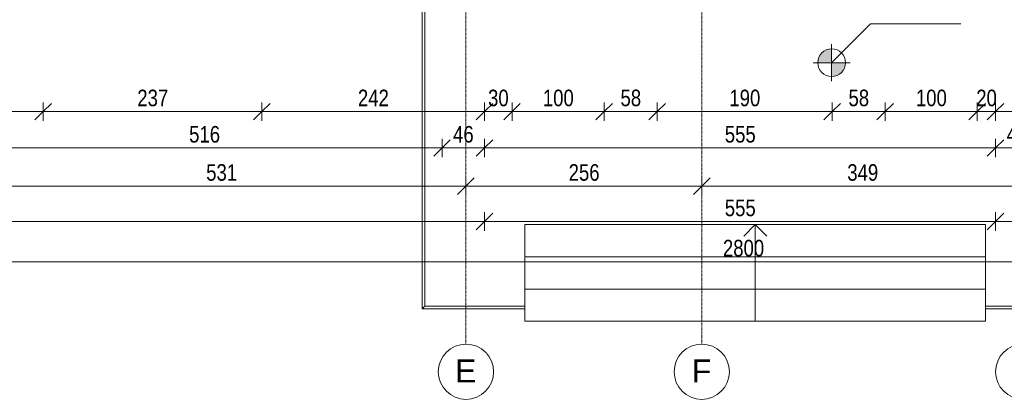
# Model space of a CAD drawing. Header units: centimetres. Extents: x 14727 to 18351, y -10882 to -8514.
# Tile 2 of 20: x 15735 to 16804, y -10882 to -10469. Entities that reach past the tile are written whole.
import ezdxf

# ---------------------------------------------------------------- set-up
doc = ezdxf.new("R2010")
doc.units = ezdxf.units.CM
doc.linetypes.add('Linia siatki', pattern=[0.9925, 0.47, -0.2175, 0.0875, -0.2175])
doc.linetypes.add('Ponad', pattern=[0.396875, 0.238125, -0.15875])
for name, color, linetype, lineweight in [('A-ANNO-DIMS', 211, 'Continuous', 9), ('A-ANNO-DIMS-100', 211, 'Continuous', 9), ('A-FLOR', 192, 'Continuous', 9), ('A-FLOR-HRAL', 11, 'Continuous', 9), ('G-ANNO-DIMS', 111, 'Continuous', 9), ('S-GRID', 1, 'Continuous', 9), ('S-GRID-IDEN', 1, 'Continuous', 9), ('S-STRS', 31, 'Continuous', 9), ('S-STRS-ANNO', 31, 'Continuous', 9)]:
    doc.layers.add(name, color=color, linetype=linetype, lineweight=lineweight)
doc.styles.add('Arial', font='arial.ttf', dxfattribs={"height": 25})
doc.styles.add('Arial_3', font='arial.ttf', dxfattribs={"width": 0.8, "height": 18})
doc.dimstyles.new('Przekątna_-_1_8_mm_Arial', dxfattribs={"dimscale": 30.48, "dimtxt": 18.364669, "dimasz": 0.590551, "dimexe": 0.328084, "dimexo": 0.0625, "dimgap": 0.016404, "dimtad": 1, "dimdec": 0, "dimdsep": 46, "dimtxsty": 'Arial_3', "dimblk1": 'OBLIQUE', "dimblk2": 'OBLIQUE', "dimsah": 1, "dimcen": 0.09, "dimazin": 0, "dimtfac": 1, "dimtdec": 4, "dimtix": 1, "dimtmove": 0, "dimatfit": 3, "dimfxl": 0.328084, "dimfxlon": 1, "dimtvp": 1, "dimtolj": 1, "dimtzin": 0, "dimarcsym": 2})

# ---------------------------------------------------------------- blocks, each defined once
blk = doc.blocks.new('Poręcz - Poręcz-564469-3b_Poziom parteru inwentaryzacja')
at = {"layer": 'A-FLOR-HRAL'}
for p, q in [((16172.1, -10415.5), (16172.1, -10783.2)), ((16175.1, -10780.2), (16175.1, -10415.5)), ((16172.1, -10783.2), (16283.6, -10783.2)), ((16283.6, -10780.2), (16175.1, -10780.2)), ((16283.6, -10783.2), (16283.6, -10780.2))]:
    blk.add_line(p, q, dxfattribs=at)
blk.add_open_spline([(16172.1, -10783.2), (16172.1, -10783.2), (16172.1, -10783.2), (16172.2, -10783.1), (16172.3, -10783), (16172.4, -10782.9), (16172.5, -10782.8), (16172.6, -10782.8), (16172.7, -10782.6), (16172.8, -10782.5), (16173, -10782.4), (16173, -10782.3), (16173.1, -10782.2), (16173.2, -10782.1), (16173.3, -10782), (16173.4, -10781.9), (16173.5, -10781.8), (16173.6, -10781.7), (16173.7, -10781.6), (16173.8, -10781.5), (16173.9, -10781.4), (16174, -10781.3), (16174.1, -10781.2), (16174.2, -10781.1), (16174.3, -10781.1), (16174.4, -10781), (16174.5, -10780.9), (16174.6, -10780.8), (16174.7, -10780.7), (16174.8, -10780.6), (16174.8, -10780.5), (16174.9, -10780.4), (16175, -10780.3), (16175.1, -10780.2), (16175.1, -10780.2), (16175.1, -10780.2)], degree=3, knots=[0, 0, 0, 0, 0.083333, 0.125, 0.166667, 0.208333, 0.229167, 0.25, 0.291667, 0.333333, 0.354167, 0.375, 0.395833, 0.416667, 0.4375, 0.458333, 0.479167, 0.5, 0.520833, 0.541667, 0.5625, 0.583333, 0.604167, 0.625, 0.645833, 0.666667, 0.6875, 0.708333, 0.75, 0.770833, 0.791667, 0.833333, 0.875, 0.916667, 1, 1, 1, 1], dxfattribs=at)
blk = doc.blocks.new('Poręcz - Poręcz-564848-3b_Poziom parteru inwentaryzacja')
at = {"layer": 'A-FLOR-HRAL'}
for p, q in [((16893.1, -10415.5), (16893.1, -10780.2)), ((16896.1, -10783.2), (16896.1, -10415.5)), ((16893.1, -10780.2), (16783.6, -10780.2)), ((16783.6, -10780.2), (16783.6, -10783.2)), ((16783.6, -10783.2), (16896.1, -10783.2))]:
    blk.add_line(p, q, dxfattribs=at)
blk.add_open_spline([(16896.1, -10783.2), (16896.1, -10783.2), (16896.1, -10783.2), (16896, -10783.1), (16895.9, -10783), (16895.8, -10782.9), (16895.8, -10782.8), (16895.7, -10782.8), (16895.5, -10782.6), (16895.4, -10782.5), (16895.3, -10782.4), (16895.2, -10782.3), (16895.1, -10782.2), (16895, -10782.1), (16894.9, -10782), (16894.8, -10781.9), (16894.7, -10781.8), (16894.6, -10781.7), (16894.5, -10781.6), (16894.4, -10781.5), (16894.3, -10781.4), (16894.2, -10781.3), (16894.1, -10781.2), (16894, -10781.1), (16894, -10781.1), (16893.9, -10781), (16893.8, -10780.9), (16893.7, -10780.8), (16893.6, -10780.7), (16893.5, -10780.6), (16893.4, -10780.5), (16893.3, -10780.4), (16893.2, -10780.3), (16893.1, -10780.2), (16893.1, -10780.2), (16893.1, -10780.2)], degree=3, knots=[0, 0, 0, 0, 0.083333, 0.125, 0.166667, 0.208333, 0.229167, 0.25, 0.291667, 0.333333, 0.354167, 0.375, 0.395833, 0.416667, 0.4375, 0.458333, 0.479167, 0.5, 0.520833, 0.541667, 0.5625, 0.583333, 0.604167, 0.625, 0.645833, 0.666667, 0.6875, 0.708333, 0.75, 0.770833, 0.791667, 0.833333, 0.875, 0.916667, 1, 1, 1, 1], dxfattribs=at)
blk = doc.blocks.new('Siatka - M_Symbol siatki - okrąg-11506-3b_Poziom parteru inwentaryzacja')
at = {"layer": 'S-GRID-IDEN'}
blk.add_circle((0, 0), 0.3, dxfattribs=at)
blk = doc.blocks.new('DIMBLOCK41-3b_Poziom parteru inwentaryzacja')
at = {"layer": 'A-ANNO-DIMS-100'}
for p, q in [((15583.1, -10568.9), (15583.1, -10558.9)), ((15583.1, -10568.9), (15592.1, -10559.9)), ((15760.6, -10568.9), (15760.6, -10558.9)), ((15760.6, -10568.9), (15769.6, -10559.9)), ((15583.1, -10568.9), (15574.1, -10577.9)), ((15583.1, -10568.9), (15760.6, -10568.9)), ((15583.1, -10568.9), (15583.1, -10578.9)), ((15760.6, -10568.9), (15751.6, -10577.9)), ((15760.6, -10568.9), (15760.6, -10578.9))]:
    blk.add_line(p, q, dxfattribs=at)
at = {"layer": 'A-ANNO-DIMS-100', "color": 0, "insert": (15655.3, -10545), "char_height": 18, "width": 39.668, "attachment_point": 1, "line_spacing_factor": 0.941778, "style": 'Arial_3'}
blk.add_mtext('178', dxfattribs=at)
blk = doc.blocks.new('_Oblique')
at = {"color": 0, "linetype": 'ByBlock', "lineweight": -2}
blk.add_line((-0.5, -0.5), (0.5, 0.5), dxfattribs=at)
blk = doc.blocks.new('DIMBLOCK42-3b_Poziom parteru inwentaryzacja')
at = {"layer": 'A-ANNO-DIMS-100'}
for p, q in [((15760.6, -10568.9), (15760.6, -10558.9)), ((15760.6, -10568.9), (15769.6, -10559.9)), ((15998.1, -10568.9), (15998.1, -10558.9)), ((15998.1, -10568.9), (16007.1, -10559.9)), ((15760.6, -10568.9), (15751.6, -10577.9)), ((15760.6, -10568.9), (15998.1, -10568.9)), ((15760.6, -10568.9), (15760.6, -10578.9)), ((15998.1, -10568.9), (15989.1, -10577.9)), ((15998.1, -10568.9), (15998.1, -10578.9))]:
    blk.add_line(p, q, dxfattribs=at)
at = {"layer": 'A-ANNO-DIMS-100', "color": 0, "insert": (15862.8, -10545), "char_height": 18, "width": 39.668, "attachment_point": 1, "line_spacing_factor": 0.941778, "style": 'Arial_3'}
blk.add_mtext('237', dxfattribs=at)
blk = doc.blocks.new('DIMBLOCK43-3b_Poziom parteru inwentaryzacja')
at = {"layer": 'A-ANNO-DIMS-100'}
for p, q in [((15998.1, -10568.9), (15998.1, -10558.9)), ((15998.1, -10568.9), (16007.1, -10559.9)), ((16239.6, -10568.9), (16239.6, -10558.9)), ((16239.6, -10568.9), (16248.6, -10559.9)), ((15998.1, -10568.9), (15989.1, -10577.9)), ((15998.1, -10568.9), (16239.6, -10568.9)), ((15998.1, -10568.9), (15998.1, -10578.9)), ((16239.6, -10568.9), (16230.6, -10577.9)), ((16239.6, -10568.9), (16239.6, -10578.9))]:
    blk.add_line(p, q, dxfattribs=at)
at = {"layer": 'A-ANNO-DIMS-100', "color": 0, "insert": (16102.3, -10545), "char_height": 18, "width": 39.668, "attachment_point": 1, "line_spacing_factor": 0.941778, "style": 'Arial_3'}
blk.add_mtext('242', dxfattribs=at)
blk = doc.blocks.new('DIMBLOCK44-3b_Poziom parteru inwentaryzacja')
at = {"layer": 'A-ANNO-DIMS-100'}
for p, q in [((16239.6, -10568.9), (16239.6, -10558.9)), ((16239.6, -10568.9), (16248.6, -10559.9)), ((16269.6, -10568.9), (16269.6, -10558.9)), ((16269.6, -10568.9), (16278.6, -10559.9)), ((16239.6, -10568.9), (16230.6, -10577.9)), ((16239.6, -10568.9), (16269.6, -10568.9)), ((16239.6, -10568.9), (16239.6, -10578.9)), ((16269.6, -10568.9), (16260.6, -10577.9)), ((16269.6, -10568.9), (16269.6, -10578.9))]:
    blk.add_line(p, q, dxfattribs=at)
at = {"layer": 'A-ANNO-DIMS-100', "color": 0, "insert": (16243.6, -10545), "char_height": 18, "width": 26.445, "attachment_point": 1, "line_spacing_factor": 0.941778, "style": 'Arial_3'}
blk.add_mtext('30', dxfattribs=at)
blk = doc.blocks.new('DIMBLOCK45-3b_Poziom parteru inwentaryzacja')
at = {"layer": 'A-ANNO-DIMS-100'}
for p, q in [((16269.6, -10568.9), (16269.6, -10558.9)), ((16269.6, -10568.9), (16278.6, -10559.9)), ((16369.6, -10568.9), (16369.6, -10558.9)), ((16369.6, -10568.9), (16378.6, -10559.9)), ((16269.6, -10568.9), (16260.6, -10577.9)), ((16269.6, -10568.9), (16369.6, -10568.9)), ((16269.6, -10568.9), (16269.6, -10578.9)), ((16369.6, -10568.9), (16360.6, -10577.9)), ((16369.6, -10568.9), (16369.6, -10578.9))]:
    blk.add_line(p, q, dxfattribs=at)
at = {"layer": 'A-ANNO-DIMS-100', "color": 0, "insert": (16303.1, -10545), "char_height": 18, "width": 39.668, "attachment_point": 1, "line_spacing_factor": 0.941778, "style": 'Arial_3'}
blk.add_mtext('100', dxfattribs=at)
blk = doc.blocks.new('DIMBLOCK46-3b_Poziom parteru inwentaryzacja')
at = {"layer": 'A-ANNO-DIMS-100'}
for p, q in [((16369.6, -10568.9), (16369.6, -10558.9)), ((16369.6, -10568.9), (16378.6, -10559.9)), ((16427.1, -10568.9), (16427.1, -10558.9)), ((16427.1, -10568.9), (16436.1, -10559.9)), ((16369.6, -10568.9), (16360.6, -10577.9)), ((16369.6, -10568.9), (16427.1, -10568.9)), ((16369.6, -10568.9), (16369.6, -10578.9)), ((16427.1, -10568.9), (16418.1, -10577.9)), ((16427.1, -10568.9), (16427.1, -10578.9))]:
    blk.add_line(p, q, dxfattribs=at)
at = {"layer": 'A-ANNO-DIMS-100', "color": 0, "insert": (16387.4, -10545), "char_height": 18, "width": 26.445, "attachment_point": 1, "line_spacing_factor": 0.941778, "style": 'Arial_3'}
blk.add_mtext('58', dxfattribs=at)
blk = doc.blocks.new('DIMBLOCK47-3b_Poziom parteru inwentaryzacja')
at = {"layer": 'A-ANNO-DIMS-100'}
for p, q in [((16427.1, -10568.9), (16427.1, -10558.9)), ((16427.1, -10568.9), (16436.1, -10559.9)), ((16617.1, -10568.9), (16617.1, -10558.9)), ((16617.1, -10568.9), (16626.1, -10559.9)), ((16427.1, -10568.9), (16418.1, -10577.9)), ((16427.1, -10568.9), (16617.1, -10568.9)), ((16427.1, -10568.9), (16427.1, -10578.9)), ((16617.1, -10568.9), (16608.1, -10577.9)), ((16617.1, -10568.9), (16617.1, -10578.9))]:
    blk.add_line(p, q, dxfattribs=at)
at = {"layer": 'A-ANNO-DIMS-100', "color": 0, "insert": (16505.6, -10545), "char_height": 18, "width": 39.668, "attachment_point": 1, "line_spacing_factor": 0.941778, "style": 'Arial_3'}
blk.add_mtext('190', dxfattribs=at)
blk = doc.blocks.new('DIMBLOCK48-3b_Poziom parteru inwentaryzacja')
at = {"layer": 'A-ANNO-DIMS-100'}
for p, q in [((16617.1, -10568.9), (16617.1, -10558.9)), ((16617.1, -10568.9), (16626.1, -10559.9)), ((16674.6, -10568.9), (16674.6, -10558.9)), ((16674.6, -10568.9), (16683.6, -10559.9)), ((16617.1, -10568.9), (16608.1, -10577.9)), ((16617.1, -10568.9), (16674.6, -10568.9)), ((16617.1, -10568.9), (16617.1, -10578.9)), ((16674.6, -10568.9), (16665.6, -10577.9)), ((16674.6, -10568.9), (16674.6, -10578.9))]:
    blk.add_line(p, q, dxfattribs=at)
at = {"layer": 'A-ANNO-DIMS-100', "color": 0, "insert": (16634.9, -10545), "char_height": 18, "width": 26.445, "attachment_point": 1, "line_spacing_factor": 0.941778, "style": 'Arial_3'}
blk.add_mtext('58', dxfattribs=at)
blk = doc.blocks.new('DIMBLOCK49-3b_Poziom parteru inwentaryzacja')
at = {"layer": 'A-ANNO-DIMS-100'}
for p, q in [((16674.6, -10568.9), (16674.6, -10558.9)), ((16674.6, -10568.9), (16683.6, -10559.9)), ((16774.6, -10568.9), (16774.6, -10558.9)), ((16774.6, -10568.9), (16783.6, -10559.9)), ((16674.6, -10568.9), (16665.6, -10577.9)), ((16674.6, -10568.9), (16774.6, -10568.9)), ((16674.6, -10568.9), (16674.6, -10578.9)), ((16774.6, -10568.9), (16765.6, -10577.9)), ((16774.6, -10568.9), (16774.6, -10578.9))]:
    blk.add_line(p, q, dxfattribs=at)
at = {"layer": 'A-ANNO-DIMS-100', "color": 0, "insert": (16708.1, -10545), "char_height": 18, "width": 39.668, "attachment_point": 1, "line_spacing_factor": 0.941778, "style": 'Arial_3'}
blk.add_mtext('100', dxfattribs=at)
blk = doc.blocks.new('DIMBLOCK50-3b_Poziom parteru inwentaryzacja')
at = {"layer": 'A-ANNO-DIMS-100'}
for p, q in [((16774.6, -10568.9), (16774.6, -10558.9)), ((16774.6, -10568.9), (16783.6, -10559.9)), ((16794.6, -10568.9), (16794.6, -10558.9)), ((16794.6, -10568.9), (16803.6, -10559.9)), ((16774.6, -10568.9), (16765.6, -10577.9)), ((16774.6, -10568.9), (16794.6, -10568.9)), ((16774.6, -10568.9), (16774.6, -10578.9)), ((16794.6, -10568.9), (16785.6, -10577.9)), ((16794.6, -10568.9), (16794.6, -10578.9))]:
    blk.add_line(p, q, dxfattribs=at)
at = {"layer": 'A-ANNO-DIMS-100', "color": 0, "insert": (16773.6, -10545), "char_height": 18, "width": 26.445, "attachment_point": 1, "line_spacing_factor": 0.941778, "style": 'Arial_3'}
blk.add_mtext('20', dxfattribs=at)
blk = doc.blocks.new('DIMBLOCK51-3b_Poziom parteru inwentaryzacja')
at = {"layer": 'A-ANNO-DIMS-100'}
for p, q in [((16794.6, -10568.9), (16794.6, -10558.9)), ((16794.6, -10568.9), (16803.6, -10559.9)), ((17041.6, -10568.9), (17041.6, -10558.9)), ((17041.6, -10568.9), (17050.6, -10559.9)), ((16794.6, -10568.9), (16785.6, -10577.9)), ((16794.6, -10568.9), (17041.6, -10568.9)), ((16794.6, -10568.9), (16794.6, -10578.9)), ((17041.6, -10568.9), (17032.6, -10577.9)), ((17041.6, -10568.9), (17041.6, -10578.9))]:
    blk.add_line(p, q, dxfattribs=at)
at = {"layer": 'A-ANNO-DIMS-100', "color": 0, "insert": (16901.6, -10545), "char_height": 18, "width": 39.668, "attachment_point": 1, "line_spacing_factor": 0.941778, "style": 'Arial_3'}
blk.add_mtext('247', dxfattribs=at)
blk = doc.blocks.new('DIMBLOCK59-3b_Poziom parteru inwentaryzacja')
at = {"layer": 'A-ANNO-DIMS-100'}
for p, q in [((15677.6, -10608.4), (15677.6, -10598.4)), ((15677.6, -10608.4), (15686.6, -10599.4)), ((16193.6, -10608.4), (16193.6, -10598.4)), ((16193.6, -10608.4), (16202.6, -10599.4)), ((15677.6, -10608.4), (15668.6, -10617.4)), ((15677.6, -10608.4), (16193.6, -10608.4)), ((15677.6, -10608.4), (15677.6, -10618.4)), ((16193.6, -10608.4), (16184.6, -10617.4)), ((16193.6, -10608.4), (16193.6, -10618.4))]:
    blk.add_line(p, q, dxfattribs=at)
at = {"layer": 'A-ANNO-DIMS-100', "color": 0, "insert": (15919.1, -10584.5), "char_height": 18, "width": 39.668, "attachment_point": 1, "line_spacing_factor": 0.941778, "style": 'Arial_3'}
blk.add_mtext('516', dxfattribs=at)
blk = doc.blocks.new('DIMBLOCK60-3b_Poziom parteru inwentaryzacja')
at = {"layer": 'A-ANNO-DIMS-100'}
for p, q in [((16193.6, -10608.4), (16193.6, -10598.4)), ((16193.6, -10608.4), (16202.6, -10599.4)), ((16239.6, -10608.4), (16239.6, -10598.4)), ((16239.6, -10608.4), (16248.6, -10599.4)), ((16193.6, -10608.4), (16184.6, -10617.4)), ((16193.6, -10608.4), (16239.6, -10608.4)), ((16193.6, -10608.4), (16193.6, -10618.4)), ((16239.6, -10608.4), (16230.6, -10617.4)), ((16239.6, -10608.4), (16239.6, -10618.4))]:
    blk.add_line(p, q, dxfattribs=at)
at = {"layer": 'A-ANNO-DIMS-100', "color": 0, "insert": (16205.6, -10584.5), "char_height": 18, "width": 26.445, "attachment_point": 1, "line_spacing_factor": 0.941778, "style": 'Arial_3'}
blk.add_mtext('46', dxfattribs=at)
blk = doc.blocks.new('DIMBLOCK61-3b_Poziom parteru inwentaryzacja')
at = {"layer": 'A-ANNO-DIMS-100'}
for p, q in [((16239.6, -10608.4), (16239.6, -10598.4)), ((16239.6, -10608.4), (16248.6, -10599.4)), ((16794.6, -10608.4), (16794.6, -10598.4)), ((16794.6, -10608.4), (16803.6, -10599.4)), ((16239.6, -10608.4), (16230.6, -10617.4)), ((16239.6, -10608.4), (16794.6, -10608.4)), ((16239.6, -10608.4), (16239.6, -10618.4)), ((16794.6, -10608.4), (16785.6, -10617.4)), ((16794.6, -10608.4), (16794.6, -10618.4))]:
    blk.add_line(p, q, dxfattribs=at)
at = {"layer": 'A-ANNO-DIMS-100', "color": 0, "insert": (16500.6, -10584.5), "char_height": 18, "width": 39.668, "attachment_point": 1, "line_spacing_factor": 0.941778, "style": 'Arial_3'}
blk.add_mtext('555', dxfattribs=at)
blk = doc.blocks.new('DIMBLOCK62-3b_Poziom parteru inwentaryzacja')
at = {"layer": 'A-ANNO-DIMS-100'}
for p, q in [((16794.6, -10608.4), (16794.6, -10598.4)), ((16794.6, -10608.4), (16803.6, -10599.4)), ((16840.6, -10608.4), (16840.6, -10598.4)), ((16840.6, -10608.4), (16849.6, -10599.4)), ((16794.6, -10608.4), (16785.6, -10617.4)), ((16794.6, -10608.4), (16840.6, -10608.4)), ((16794.6, -10608.4), (16794.6, -10618.4)), ((16840.6, -10608.4), (16831.6, -10617.4)), ((16840.6, -10608.4), (16840.6, -10618.4))]:
    blk.add_line(p, q, dxfattribs=at)
at = {"layer": 'A-ANNO-DIMS-100', "color": 0, "insert": (16806.6, -10584.5), "char_height": 18, "width": 26.445, "attachment_point": 1, "line_spacing_factor": 0.941778, "style": 'Arial_3'}
blk.add_mtext('46', dxfattribs=at)
blk = doc.blocks.new('DIMBLOCK69-3b_Poziom parteru inwentaryzacja')
at = {"layer": 'A-ANNO-DIMS-100'}
for p, q in [((15688.6, -10649.9), (15688.6, -10639.9)), ((15688.6, -10649.9), (15697.6, -10640.9)), ((16219.6, -10649.9), (16219.6, -10639.9)), ((16219.6, -10649.9), (16228.6, -10640.9)), ((15688.6, -10649.9), (15679.6, -10658.9)), ((15688.6, -10649.9), (16219.6, -10649.9)), ((15688.6, -10649.9), (15688.6, -10659.9)), ((16219.6, -10649.9), (16210.6, -10658.9)), ((16219.6, -10649.9), (16219.6, -10659.9))]:
    blk.add_line(p, q, dxfattribs=at)
at = {"layer": 'A-ANNO-DIMS-100', "color": 0, "insert": (15937.6, -10626), "char_height": 18, "width": 39.668, "attachment_point": 1, "line_spacing_factor": 0.941778, "style": 'Arial_3'}
blk.add_mtext('531', dxfattribs=at)
blk = doc.blocks.new('DIMBLOCK70-3b_Poziom parteru inwentaryzacja')
at = {"layer": 'A-ANNO-DIMS-100'}
for p, q in [((16219.6, -10649.9), (16219.6, -10639.9)), ((16219.6, -10649.9), (16228.6, -10640.9)), ((16475.6, -10649.9), (16475.6, -10639.9)), ((16475.6, -10649.9), (16484.6, -10640.9)), ((16219.6, -10649.9), (16210.6, -10658.9)), ((16219.6, -10649.9), (16475.6, -10649.9)), ((16219.6, -10649.9), (16219.6, -10659.9)), ((16475.6, -10649.9), (16466.6, -10658.9)), ((16475.6, -10649.9), (16475.6, -10659.9))]:
    blk.add_line(p, q, dxfattribs=at)
at = {"layer": 'A-ANNO-DIMS-100', "color": 0, "insert": (16331.1, -10626), "char_height": 18, "width": 39.668, "attachment_point": 1, "line_spacing_factor": 0.941778, "style": 'Arial_3'}
blk.add_mtext('256', dxfattribs=at)
blk = doc.blocks.new('DIMBLOCK71-3b_Poziom parteru inwentaryzacja')
at = {"layer": 'A-ANNO-DIMS-100'}
for p, q in [((16475.6, -10649.9), (16475.6, -10639.9)), ((16475.6, -10649.9), (16484.6, -10640.9)), ((16824.6, -10649.9), (16824.6, -10639.9)), ((16824.6, -10649.9), (16833.6, -10640.9)), ((16475.6, -10649.9), (16466.6, -10658.9)), ((16475.6, -10649.9), (16824.6, -10649.9)), ((16475.6, -10649.9), (16475.6, -10659.9)), ((16824.6, -10649.9), (16815.6, -10658.9)), ((16824.6, -10649.9), (16824.6, -10659.9))]:
    blk.add_line(p, q, dxfattribs=at)
at = {"layer": 'A-ANNO-DIMS-100', "color": 0, "insert": (16633.6, -10626), "char_height": 18, "width": 39.668, "attachment_point": 1, "line_spacing_factor": 0.941778, "style": 'Arial_3'}
blk.add_mtext('349', dxfattribs=at)
blk = doc.blocks.new('DIMBLOCK75-3b_Poziom parteru inwentaryzacja')
at = {"layer": 'A-ANNO-DIMS-100'}
for p, q in [((15120.6, -10688.3), (15120.6, -10678.3)), ((16239.6, -10688.3), (16239.6, -10678.3)), ((15120.6, -10688.3), (15111.6, -10697.3)), ((15120.6, -10688.3), (15129.6, -10679.3)), ((15120.6, -10688.3), (16239.6, -10688.3)), ((15120.6, -10688.3), (15120.6, -10698.3)), ((16239.6, -10688.3), (16230.6, -10697.3)), ((16239.6, -10688.3), (16248.6, -10679.3)), ((16239.6, -10688.3), (16239.6, -10698.3))]:
    blk.add_line(p, q, dxfattribs=at)
at = {"layer": 'A-ANNO-DIMS-100', "color": 0, "insert": (15658.1, -10664.5), "char_height": 18, "width": 52.89, "attachment_point": 1, "line_spacing_factor": 0.941778, "style": 'Arial_3'}
blk.add_mtext('1119', dxfattribs=at)
blk = doc.blocks.new('DIMBLOCK76-3b_Poziom parteru inwentaryzacja')
at = {"layer": 'A-ANNO-DIMS-100'}
for p, q in [((16239.6, -10688.3), (16239.6, -10678.3)), ((16794.6, -10688.3), (16794.6, -10678.3)), ((16239.6, -10688.3), (16230.6, -10697.3)), ((16239.6, -10688.3), (16248.6, -10679.3)), ((16239.6, -10688.3), (16794.6, -10688.3)), ((16239.6, -10688.3), (16239.6, -10698.3)), ((16794.6, -10688.3), (16785.6, -10697.3)), ((16794.6, -10688.3), (16803.6, -10679.3)), ((16794.6, -10688.3), (16794.6, -10698.3))]:
    blk.add_line(p, q, dxfattribs=at)
at = {"layer": 'A-ANNO-DIMS-100', "color": 0, "insert": (16500.6, -10664.5), "char_height": 18, "width": 39.668, "attachment_point": 1, "line_spacing_factor": 0.941778, "style": 'Arial_3'}
blk.add_mtext('555', dxfattribs=at)
blk = doc.blocks.new('DIMBLOCK77-3b_Poziom parteru inwentaryzacja')
at = {"layer": 'A-ANNO-DIMS-100'}
for p, q in [((16794.6, -10688.3), (16794.6, -10678.3)), ((17920.6, -10688.3), (17920.6, -10678.3)), ((16794.6, -10688.3), (16785.6, -10697.3)), ((16794.6, -10688.3), (16803.6, -10679.3)), ((16794.6, -10688.3), (17920.6, -10688.3)), ((16794.6, -10688.3), (16794.6, -10698.3)), ((17920.6, -10688.3), (17911.6, -10697.3)), ((17920.6, -10688.3), (17929.6, -10679.3)), ((17920.6, -10688.3), (17920.6, -10698.3))]:
    blk.add_line(p, q, dxfattribs=at)
at = {"layer": 'A-ANNO-DIMS-100', "color": 0, "insert": (17335.6, -10664.5), "char_height": 18, "width": 52.89, "attachment_point": 1, "line_spacing_factor": 0.941778, "style": 'Arial_3'}
blk.add_mtext('1126', dxfattribs=at)
blk = doc.blocks.new('DIMBLOCK78-3b_Poziom parteru inwentaryzacja')
at = {"layer": 'A-ANNO-DIMS-100'}
for p, q in [((15120.6, -10732), (15111.6, -10741)), ((15120.6, -10732), (15120.6, -10722)), ((15120.6, -10732), (15129.6, -10723)), ((15120.6, -10732), (17920.6, -10732)), ((15120.6, -10732), (15120.6, -10742)), ((17920.6, -10732), (17911.6, -10741)), ((17920.6, -10732), (17920.6, -10722)), ((17920.6, -10732), (17929.6, -10723)), ((17920.6, -10732), (17920.6, -10742))]:
    blk.add_line(p, q, dxfattribs=at)
at = {"layer": 'A-ANNO-DIMS-100', "color": 0, "insert": (16498.6, -10708.2), "char_height": 18, "width": 52.89, "attachment_point": 1, "line_spacing_factor": 0.941778, "style": 'Arial_3'}
blk.add_mtext('2800', dxfattribs=at)

msp = doc.modelspace()

# ---------------------------------------------------------------- hatches: boundary and pattern name
at = {"layer": 'G-ANNO-DIMS'}
h = msp.add_hatch(color=256, dxfattribs=at)
edge = h.paths.add_edge_path()
edge.add_arc((16616.6, -10515.7), 15, 90, 180)
edge.add_line((16601.6, -10515.7), (16616.6, -10515.7))
edge.add_line((16616.6, -10515.7), (16616.6, -10500.7))
h = msp.add_hatch(color=256, dxfattribs=at)
edge = h.paths.add_edge_path()
edge.add_arc((16616.6, -10515.7), 15, 270, 360)
edge.add_line((16631.6, -10515.7), (16616.6, -10515.7))
edge.add_line((16616.6, -10515.7), (16616.6, -10530.7))

# ---------------------------------------------------------------- linework, layer by layer
at = {"layer": 'A-FLOR'}
for p, q in [((16283.6, -10780.2), (16283.6, -10726.7)), ((16783.6, -10726.7), (16783.6, -10780.2))]:
    msp.add_line(p, q, dxfattribs=at)
at = {"layer": 'G-ANNO-DIMS'}
for p, q in [((16616.6, -10515.7), (16658.9, -10473.5)), ((16658.9, -10473.5), (16756.8, -10473.5)), ((16616.6, -10495.7), (16616.6, -10535.7)), ((16616.6, -10515.7), (16616.6, -10500.7)), ((16636.6, -10515.7), (16596.6, -10515.7)), ((16601.6, -10515.7), (16616.6, -10515.7)), ((16631.6, -10515.7), (16616.6, -10515.7)), ((16616.6, -10515.7), (16616.6, -10530.7))]:
    msp.add_line(p, q, dxfattribs=at)
for start, end in [(90, 180), (0, 90), (180, 270), (270, 0)]:
    msp.add_arc((16616.6, -10515.7), 15, start, end, dxfattribs=at)
at = {"layer": 'S-GRID', "linetype": 'Linia siatki'}
for p, q in [((16219.6, -8573.6), (16219.6, -10821.6)), ((16475.6, -8573.6), (16475.6, -10821.6))]:
    msp.add_line(p, q, dxfattribs=at)
at = {"layer": 'S-STRS'}
for p, q in [((16283.6, -10691.7), (16783.6, -10691.7)), ((16283.6, -10726.7), (16283.6, -10691.7)), ((16783.6, -10726.7), (16783.6, -10691.7)), ((16283.6, -10726.7), (16783.6, -10726.7)), ((16283.6, -10761.7), (16783.6, -10761.7)), ((16283.6, -10796.7), (16283.6, -10783.2)), ((16783.6, -10796.7), (16783.6, -10783.2)), ((16283.6, -10796.7), (16783.6, -10796.7))]:
    msp.add_line(p, q, dxfattribs=at)
at = {"layer": 'S-STRS', "linetype": 'Ponad'}
for p, q in [((16283.6, -10726.7), (16783.6, -10726.7)), ((16283.6, -10761.7), (16783.6, -10761.7)), ((16283.6, -10796.7), (16783.6, -10796.7))]:
    msp.add_line(p, q, dxfattribs=at)
at = {"layer": 'S-STRS-ANNO'}
for p, q in [((16533.6, -10691.7), (16521.1, -10704.2)), ((16533.6, -10726.7), (16533.6, -10691.7)), ((16533.6, -10691.7), (16546.1, -10704.2)), ((16533.6, -10761.7), (16533.6, -10726.7)), ((16533.6, -10796.7), (16533.6, -10761.7))]:
    msp.add_line(p, q, dxfattribs=at)

# ---------------------------------------------------------------- block references
at = {"layer": 'A-FLOR-HRAL'}
for name in ['Poręcz - Poręcz-564469-3b_Poziom parteru inwentaryzacja', 'Poręcz - Poręcz-564848-3b_Poziom parteru inwentaryzacja']:
    msp.add_blockref(name, (0, 0), dxfattribs=at)
at = {"layer": 'S-GRID-IDEN', "xscale": 99.99999999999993, "yscale": 99.99999999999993, "zscale": 99.99999999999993, "rotation": 180}
for p in [(16219.6, -10851.6), (16475.6, -10851.6), (16824.6, -10851.6)]:
    msp.add_blockref('Siatka - M_Symbol siatki - okrąg-11506-3b_Poziom parteru inwentaryzacja', p, dxfattribs=at)

# ---------------------------------------------------------------- dimensions: what is measured, and where the dimension line sits
at = {"layer": 'A-ANNO-DIMS'}
for base, p1, p2, override, picture, middle in [((15760.6226, -10568.9116), (15583.0826, -10558.9116), (15760.6226, -10558.9116), {"dimpost": '<>', "dimfxl": 177.54}, 'DIMBLOCK41-3b_Poziom parteru inwentaryzacja', (15671.8526, -10559.2212)), ((15998.0826, -10568.9116), (15760.6226, -10558.9116), (15998.0826, -10558.9116), {"dimpost": '<>', "dimfxl": 237.46}, 'DIMBLOCK42-3b_Poziom parteru inwentaryzacja', (15879.3526, -10559.2151)), ((16239.6226, -10568.9116), (15998.0826, -10558.9116), (16239.6226, -10558.9116), {"dimpost": '<>', "dimfxl": 241.54}, 'DIMBLOCK43-3b_Poziom parteru inwentaryzacja', (16118.8526, -10559.3747)), ((16269.6, -10568.9), (16239.6, -10558.9), (16269.6, -10558.9), {"dimpost": '<>', "dimfxl": 30}, 'DIMBLOCK44-3b_Poziom parteru inwentaryzacja', (16254.6, -10559.2)), ((16369.6, -10568.9), (16269.6, -10558.9), (16369.6, -10558.9), {"dimpost": '<>', "dimfxl": 100}, 'DIMBLOCK45-3b_Poziom parteru inwentaryzacja', (16319.6, -10559.2)), ((16427.1225548, -10568.9115528), (16369.6225548, -10558.9115528), (16427.1225548, -10558.9115528), {"dimpost": '<>', "dimfxl": 57.5}, 'DIMBLOCK46-3b_Poziom parteru inwentaryzacja', (16398.3725548, -10559.2212389)), ((16617.1, -10568.9), (16427.1, -10558.9), (16617.1, -10558.9), {"dimpost": '<>', "dimfxl": 190}, 'DIMBLOCK47-3b_Poziom parteru inwentaryzacja', (16522.1, -10559.2)), ((16674.6225548, -10568.9115528), (16617.1225548, -10558.9115528), (16674.6225548, -10558.9115528), {"dimpost": '<>', "dimfxl": 57.5}, 'DIMBLOCK48-3b_Poziom parteru inwentaryzacja', (16645.8725548, -10559.2212389)), ((16774.6, -10568.9), (16674.6, -10558.9), (16774.6, -10558.9), {"dimpost": '<>', "dimfxl": 100}, 'DIMBLOCK49-3b_Poziom parteru inwentaryzacja', (16724.6, -10559.2)), ((16794.6, -10568.9), (16774.6, -10558.9), (16794.6, -10558.9), {"dimpost": '<>', "dimfxl": 20}, 'DIMBLOCK50-3b_Poziom parteru inwentaryzacja', (16784.6, -10559.2)), ((17041.6, -10568.9), (16794.6, -10558.9), (17041.6, -10558.9), {"dimpost": '<>', "dimfxl": 247}, 'DIMBLOCK51-3b_Poziom parteru inwentaryzacja', (16918.1, -10559.4)), ((16193.6, -10608.4), (15677.6, -10598.4), (16193.6, -10598.4), {"dimpost": '<>', "dimfxl": 516}, 'DIMBLOCK59-3b_Poziom parteru inwentaryzacja', (15935.6, -10598.7)), ((16239.6, -10608.4), (16193.6, -10598.4), (16239.6, -10598.4), {"dimpost": '<>', "dimfxl": 46}, 'DIMBLOCK60-3b_Poziom parteru inwentaryzacja', (16216.6, -10598.7)), ((16794.6, -10608.4), (16239.6, -10598.4), (16794.6, -10598.4), {"dimpost": '<>', "dimfxl": 555}, 'DIMBLOCK61-3b_Poziom parteru inwentaryzacja', (16517.1, -10598.7)), ((16840.6, -10608.4), (16794.6, -10598.4), (16840.6, -10598.4), {"dimpost": '<>', "dimfxl": 46}, 'DIMBLOCK62-3b_Poziom parteru inwentaryzacja', (16817.6, -10598.7)), ((16219.6, -10649.9), (15688.6, -10639.9), (16219.6, -10639.9), {"dimpost": '<>', "dimfxl": 531}, 'DIMBLOCK69-3b_Poziom parteru inwentaryzacja', (15954.1, -10640.2)), ((16475.6, -10649.9), (16219.6, -10639.9), (16475.6, -10639.9), {"dimpost": '<>', "dimfxl": 256}, 'DIMBLOCK70-3b_Poziom parteru inwentaryzacja', (16347.6, -10640.2)), ((16824.6, -10649.9), (16475.6, -10639.9), (16824.6, -10639.9), {"dimpost": '<>', "dimfxl": 349}, 'DIMBLOCK71-3b_Poziom parteru inwentaryzacja', (16650.1, -10640.2)), ((16239.6, -10688.3), (15120.6, -10678.3), (16239.6, -10678.3), {"dimpost": '<>', "dimfxl": 1119}, 'DIMBLOCK75-3b_Poziom parteru inwentaryzacja', (15680.1, -10678.7)), ((16794.6, -10688.3), (16239.6, -10678.3), (16794.6, -10678.3), {"dimpost": '<>', "dimfxl": 555}, 'DIMBLOCK76-3b_Poziom parteru inwentaryzacja', (16517.1, -10678.7)), ((17920.6, -10688.3), (16794.6, -10678.3), (17920.6, -10678.3), {"dimpost": '<>', "dimfxl": 1126}, 'DIMBLOCK77-3b_Poziom parteru inwentaryzacja', (17357.6, -10678.7)), ((17920.6, -10732), (15120.6, -10722), (17920.6, -10722), {"dimpost": '<>', "dimfxl": 2800}, 'DIMBLOCK78-3b_Poziom parteru inwentaryzacja', (16520.6, -10722.4))]:
    dim = msp.add_linear_dim(base=base, p1=p1, p2=p2, dimstyle='Przekątna_-_1_8_mm_Arial', override=override, dxfattribs=at)
    dim.commit()
    dim.dimension.update_dxf_attribs({"geometry": picture, "text_midpoint": middle})

# ---------------------------------------------------------------- next in the draw order: texts
at = {"layer": 'S-GRID-IDEN', "char_height": 25, "attachment_point": 1, "style": 'Arial', "bg_fill": 3, "box_fill_scale": 1.25, "bg_fill_color": 256, "bg_fill_true_color": 13158600, "bg_fill_transparency": 0}
for s, insert, width in [('\\fArial|b0|i0|c238|p34|;E', (16207.7, -10838.2), 28.059), ('\\fArial|b0|i0|c238|p34|;F', (16464.7, -10838.2), 25.654)]:
    msp.add_mtext(s, dxfattribs=dict(at, insert=insert, width=width))

doc.saveas('drawing.dxf')
